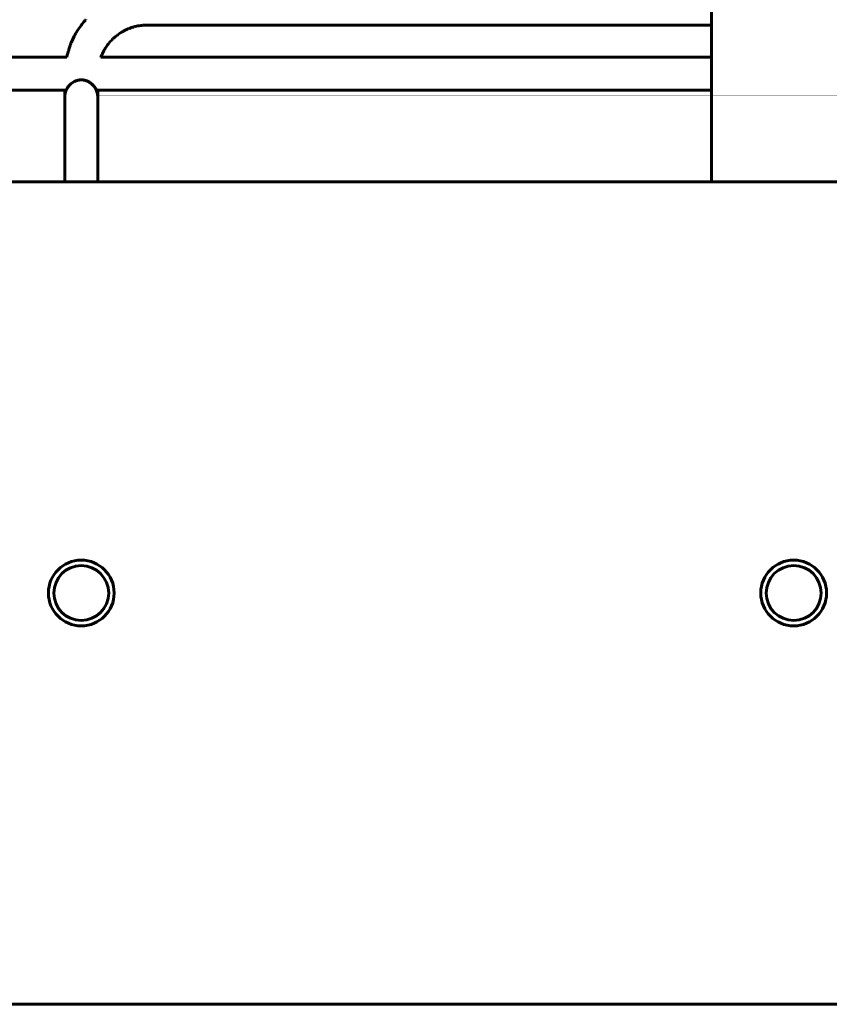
# Model space of a CAD drawing. Header units: millimetres. Extents: x 0 to 297, y 0 to 420.
# Tile 11 of 19: x 161 to 198, y 263 to 308. Entities that reach past the tile are written whole.
import ezdxf

# ---------------------------------------------------------------- set-up
doc = ezdxf.new("R2010")
doc.units = ezdxf.units.MM
doc.linetypes.add('K5LT_BASIC', pattern=[0])
doc.layers.add('Системный слой', color=7, linetype='Continuous')

# ---------------------------------------------------------------- blocks, each defined once
blk = doc.blocks.new('U156')
at = {"layer": 'Системный слой', "color": 150, "linetype": 'K5LT_BASIC', "lineweight": 60, "true_color": 0x0080ff}
for p, q in [((163.65, 307.939), (163.624, 307.91)), ((163.668, 307.959), (163.65, 307.939)), ((163.68, 307.972), (163.668, 307.959)), ((163.327, 307.518), (163.222, 307.347)), ((163.412, 307.642), (163.327, 307.518)), ((163.456, 307.703), (163.412, 307.642)), ((163.478, 307.732), (163.456, 307.703)), ((163.489, 307.747), (163.478, 307.732)), ((163.495, 307.755), (163.489, 307.747)), ((163.529, 307.798), (163.495, 307.755)), ((163.585, 307.865), (163.529, 307.798)), ((163.624, 307.91), (163.585, 307.865)), ((163.078, 307.073), (163.006, 306.911)), ((163.149, 307.215), (163.078, 307.073)), ((163.187, 307.286), (163.149, 307.215)), ((163.207, 307.321), (163.187, 307.286)), ((163.217, 307.338), (163.207, 307.321)), ((163.222, 307.347), (163.217, 307.338)), ((162.91, 306.651), (162.877, 306.543)), ((162.957, 306.786), (162.91, 306.651)), ((162.982, 306.853), (162.957, 306.786)), ((162.995, 306.886), (162.982, 306.853)), ((163.002, 306.902), (162.995, 306.886)), ((163.006, 306.911), (163.002, 306.902)), ((162.806, 306.26), (162.804, 306.255)), ((162.809, 306.276), (162.806, 306.26)), ((162.812, 306.287), (162.809, 306.276)), ((162.814, 306.296), (162.812, 306.287)), ((162.817, 306.308), (162.814, 306.296)), ((162.822, 306.328), (162.817, 306.308)), ((162.831, 306.366), (162.822, 306.328)), ((162.849, 306.44), (162.831, 306.366)), ((162.863, 306.495), (162.849, 306.44)), ((162.871, 306.523), (162.863, 306.495)), ((162.875, 306.536), (162.871, 306.523)), ((162.877, 306.543), (162.875, 306.536)), ((162.717, 304.755), (162.717, 304.474))]:
    blk.add_line(p, q, dxfattribs=at)
blk = doc.blocks.new('U157')
at = {"layer": 'Системный слой', "color": 150, "linetype": 'K5LT_BASIC', "lineweight": 60, "true_color": 0x0080ff}
for p, q in [((165.501, 307.5), (165.405, 307.452)), ((165.549, 307.522), (165.501, 307.5)), ((165.573, 307.533), (165.549, 307.522)), ((165.585, 307.538), (165.573, 307.533)), ((165.591, 307.541), (165.585, 307.538)), ((165.594, 307.542), (165.591, 307.541)), ((165.611, 307.549), (165.594, 307.542)), ((165.638, 307.56), (165.611, 307.549)), ((165.651, 307.565), (165.638, 307.56)), ((165.657, 307.568), (165.651, 307.565)), ((165.661, 307.569), (165.657, 307.568)), ((165.759, 307.605), (165.661, 307.569)), ((165.833, 307.63), (165.759, 307.605)), ((165.87, 307.64), (165.833, 307.63)), ((165.889, 307.646), (165.87, 307.64)), ((165.898, 307.648), (165.889, 307.646)), ((165.903, 307.649), (165.898, 307.648)), ((165.988, 307.67), (165.903, 307.649)), ((166.053, 307.683), (165.988, 307.67)), ((166.085, 307.689), (166.053, 307.683)), ((166.102, 307.692), (166.085, 307.689)), ((166.11, 307.693), (166.102, 307.692)), ((166.114, 307.694), (166.11, 307.693)), ((166.181, 307.703), (166.114, 307.694)), ((166.244, 307.709), (166.181, 307.703)), ((166.275, 307.712), (166.244, 307.709)), ((166.291, 307.713), (166.275, 307.712)), ((166.299, 307.713), (166.291, 307.713)), ((166.304, 307.713), (166.299, 307.713)), ((166.319, 307.714), (166.304, 307.713)), ((166.415, 307.718), (166.319, 307.714)), ((166.464, 307.718), (166.415, 307.718)), ((166.489, 307.718), (166.464, 307.718)), ((166.501, 307.718), (166.489, 307.718)), ((166.508, 307.718), (166.501, 307.718)), ((166.632, 307.718), (166.508, 307.718)), ((166.74, 307.718), (166.632, 307.718)), ((166.814, 307.718), (166.74, 307.718)), ((166.863, 307.718), (166.814, 307.718)), ((166.896, 307.718), (166.863, 307.718)), ((166.918, 307.718), (166.896, 307.718)), ((166.933, 307.718), (166.918, 307.718)), ((166.941, 307.718), (166.933, 307.718)), ((166.953, 307.718), (166.941, 307.718)), ((166.965, 307.718), (166.953, 307.718)), ((166.972, 307.718), (166.965, 307.718)), ((166.984, 307.718), (166.972, 307.718)), ((167.01, 307.718), (166.984, 307.718)), ((167.06, 307.718), (167.01, 307.718)), ((167.12, 307.718), (167.06, 307.718)), ((167.15, 307.718), (167.12, 307.718)), ((167.165, 307.718), (167.15, 307.718)), ((167.172, 307.718), (167.165, 307.718)), ((167.176, 307.718), (167.172, 307.718)), ((167.213, 307.718), (167.176, 307.718)), ((167.253, 307.718), (167.213, 307.718)), ((167.273, 307.718), (167.253, 307.718)), ((167.283, 307.718), (167.273, 307.718)), ((167.288, 307.718), (167.283, 307.718)), ((167.291, 307.718), (167.288, 307.718)), ((167.316, 307.718), (167.291, 307.718)), ((167.333, 307.718), (167.316, 307.718)), ((167.341, 307.718), (167.333, 307.718)), ((167.345, 307.718), (167.341, 307.718)), ((167.348, 307.718), (167.345, 307.718)), ((167.362, 307.718), (167.348, 307.718)), ((167.369, 307.718), (167.362, 307.718)), ((167.373, 307.718), (167.369, 307.718)), ((167.376, 307.718), (167.373, 307.718)), ((167.383, 307.718), (167.376, 307.718)), ((167.391, 307.718), (167.383, 307.718)), ((167.397, 307.718), (167.391, 307.718)), ((167.4, 307.718), (167.397, 307.718)), ((167.403, 307.718), (167.4, 307.718)), ((167.453, 307.718), (167.403, 307.718)), ((167.485, 307.718), (167.453, 307.718)), ((167.5, 307.718), (167.485, 307.718)), ((167.508, 307.718), (167.5, 307.718)), ((167.512, 307.718), (167.508, 307.718)), ((167.575, 307.718), (167.512, 307.718)), ((167.668, 307.718), (167.575, 307.718)), ((167.715, 307.718), (167.668, 307.718)), ((167.738, 307.718), (167.715, 307.718)), ((167.749, 307.718), (167.738, 307.718)), ((167.755, 307.718), (167.749, 307.718)), ((167.897, 307.718), (167.755, 307.718)), ((167.974, 307.718), (167.897, 307.718)), ((168.013, 307.718), (167.974, 307.718)), ((168.032, 307.718), (168.013, 307.718)), ((168.042, 307.718), (168.032, 307.718)), ((168.046, 307.718), (168.042, 307.718)), ((168.107, 307.718), (168.046, 307.718)), ((168.151, 307.718), (168.107, 307.718)), ((168.173, 307.718), (168.151, 307.718)), ((168.184, 307.718), (168.173, 307.718)), ((168.19, 307.718), (168.184, 307.718)), ((168.193, 307.718), (168.19, 307.718)), ((168.196, 307.718), (168.193, 307.718)), ((168.232, 307.718), (168.196, 307.718)), ((168.249, 307.718), (168.232, 307.718)), ((168.258, 307.718), (168.249, 307.718)), ((168.263, 307.718), (168.258, 307.718)), ((168.266, 307.718), (168.263, 307.718)), ((168.272, 307.718), (168.266, 307.718)), ((168.287, 307.718), (168.272, 307.718)), ((168.295, 307.718), (168.287, 307.718)), ((168.299, 307.718), (168.295, 307.718)), ((168.302, 307.718), (168.299, 307.718)), ((168.311, 307.718), (168.302, 307.718)), ((168.318, 307.718), (168.311, 307.718)), ((168.322, 307.718), (168.318, 307.718)), ((168.325, 307.718), (168.322, 307.718)), ((168.332, 307.718), (168.325, 307.718)), ((168.341, 307.718), (168.332, 307.718)), ((168.345, 307.718), (168.341, 307.718)), ((168.348, 307.718), (168.345, 307.718)), ((168.361, 307.718), (168.348, 307.718)), ((168.403, 307.718), (168.361, 307.718)), ((168.423, 307.718), (168.403, 307.718)), ((168.434, 307.718), (168.423, 307.718)), ((168.439, 307.718), (168.434, 307.718)), ((168.509, 307.718), (168.439, 307.718)), ((168.659, 307.718), (168.509, 307.718)), ((168.734, 307.718), (168.659, 307.718)), ((168.772, 307.718), (168.734, 307.718)), ((168.79, 307.718), (168.772, 307.718)), ((168.8, 307.718), (168.79, 307.718)), ((168.92, 307.718), (168.8, 307.718)), ((169.026, 307.718), (168.92, 307.718)), ((169.111, 307.718), (169.026, 307.718)), ((169.192, 307.718), (169.111, 307.718)), ((169.232, 307.718), (169.192, 307.718)), ((169.252, 307.718), (169.232, 307.718)), ((169.262, 307.718), (169.252, 307.718)), ((169.498, 307.718), (169.262, 307.718)), ((169.618, 307.718), (169.498, 307.718)), ((169.678, 307.718), (169.618, 307.718)), ((169.708, 307.718), (169.678, 307.718)), ((169.723, 307.718), (169.708, 307.718)), ((169.731, 307.718), (169.723, 307.718)), ((169.846, 307.718), (169.731, 307.718)), ((169.909, 307.718), (169.846, 307.718)), ((169.941, 307.718), (169.909, 307.718)), ((169.957, 307.718), (169.941, 307.718)), ((169.965, 307.718), (169.957, 307.718)), ((169.969, 307.718), (169.965, 307.718)), ((170.009, 307.718), (169.969, 307.718)), ((170.05, 307.718), (170.009, 307.718)), ((170.07, 307.718), (170.05, 307.718)), ((170.08, 307.718), (170.07, 307.718)), ((170.085, 307.718), (170.08, 307.718)), ((170.088, 307.718), (170.085, 307.718)), ((170.111, 307.718), (170.088, 307.718)), ((170.131, 307.718), (170.111, 307.718)), ((170.14, 307.718), (170.131, 307.718)), ((170.145, 307.718), (170.14, 307.718)), ((170.148, 307.718), (170.145, 307.718)), ((170.161, 307.718), (170.148, 307.718)), ((170.202, 307.718), (170.161, 307.718)), ((170.223, 307.718), (170.202, 307.718)), ((170.233, 307.718), (170.223, 307.718)), ((170.238, 307.718), (170.233, 307.718)), ((170.241, 307.718), (170.238, 307.718)), ((170.259, 307.718), (170.241, 307.718)), ((170.3, 307.718), (170.259, 307.718)), ((170.32, 307.718), (170.3, 307.718)), ((170.33, 307.718), (170.32, 307.718)), ((170.335, 307.718), (170.33, 307.718)), ((170.366, 307.718), (170.335, 307.718)), ((170.427, 307.718), (170.366, 307.718)), ((170.468, 307.718), (170.427, 307.718)), ((170.495, 307.718), (170.468, 307.718)), ((170.513, 307.718), (170.495, 307.718)), ((170.549, 307.718), (170.513, 307.718)), ((170.564, 307.718), (170.549, 307.718)), ((170.595, 307.718), (170.564, 307.718)), ((170.657, 307.718), (170.595, 307.718)), ((170.693, 307.718), (170.657, 307.718)), ((170.712, 307.718), (170.693, 307.718)), ((171.329, 307.718), (170.712, 307.718)), ((171.713, 307.718), (171.329, 307.718)), ((171.904, 307.718), (171.713, 307.718)), ((172, 307.718), (171.904, 307.718)), ((172.048, 307.718), (172, 307.718)), ((172.071, 307.718), (172.048, 307.718)), ((172.546, 307.718), (172.071, 307.718)), ((172.786, 307.718), (172.546, 307.718)), ((172.905, 307.718), (172.786, 307.718)), ((172.965, 307.718), (172.905, 307.718)), ((172.994, 307.718), (172.965, 307.718)), ((173.009, 307.718), (172.994, 307.718)), ((173.232, 307.718), (173.009, 307.718)), ((173.359, 307.718), (173.232, 307.718)), ((173.423, 307.718), (173.359, 307.718)), ((173.455, 307.718), (173.423, 307.718)), ((173.471, 307.718), (173.455, 307.718)), ((173.479, 307.718), (173.471, 307.718)), ((173.574, 307.718), (173.479, 307.718)), ((173.646, 307.718), (173.574, 307.718)), ((173.682, 307.718), (173.646, 307.718)), ((173.7, 307.718), (173.682, 307.718)), ((173.709, 307.718), (173.7, 307.718)), ((173.713, 307.718), (173.709, 307.718)), ((173.742, 307.718), (173.713, 307.718)), ((173.789, 307.718), (173.742, 307.718)), ((173.812, 307.718), (173.789, 307.718)), ((173.824, 307.718), (173.812, 307.718)), ((173.83, 307.718), (173.824, 307.718)), ((173.934, 307.718), (173.83, 307.718)), ((174.069, 307.718), (173.934, 307.718)), ((174.137, 307.718), (174.069, 307.718)), ((174.171, 307.718), (174.137, 307.718)), ((174.188, 307.718), (174.171, 307.718)), ((174.196, 307.718), (174.188, 307.718)), ((176.827, 307.718), (174.196, 307.718)), ((178.671, 307.718), (176.827, 307.718)), ((179.596, 307.718), (178.671, 307.718)), ((180.06, 307.718), (179.596, 307.718)), ((180.293, 307.718), (180.06, 307.718)), ((180.41, 307.718), (180.293, 307.718)), ((180.468, 307.718), (180.41, 307.718)), ((180.497, 307.718), (180.468, 307.718)), ((180.512, 307.718), (180.497, 307.718)), ((182.734, 307.718), (180.512, 307.718)), ((192.217, 307.718), (182.734, 307.718)), ((164.857, 307.04), (164.792, 306.97)), ((164.891, 307.074), (164.857, 307.04)), ((164.908, 307.091), (164.891, 307.074)), ((164.917, 307.099), (164.908, 307.091)), ((164.921, 307.103), (164.917, 307.099)), ((165.007, 307.18), (164.921, 307.103)), ((165.078, 307.238), (165.007, 307.18)), ((165.115, 307.266), (165.078, 307.238)), ((165.133, 307.28), (165.115, 307.266)), ((165.142, 307.287), (165.133, 307.28)), ((165.147, 307.29), (165.142, 307.287)), ((165.232, 307.349), (165.147, 307.29)), ((165.304, 307.394), (165.232, 307.349)), ((165.341, 307.416), (165.304, 307.394)), ((165.359, 307.426), (165.341, 307.416)), ((165.368, 307.432), (165.359, 307.426)), ((165.373, 307.434), (165.368, 307.432)), ((165.405, 307.452), (165.373, 307.434)), ((164.508, 306.575), (164.463, 306.49)), ((164.533, 306.617), (164.508, 306.575)), ((164.545, 306.638), (164.533, 306.617)), ((164.551, 306.648), (164.545, 306.638)), ((164.554, 306.653), (164.551, 306.648)), ((164.613, 306.743), (164.554, 306.653)), ((164.669, 306.82), (164.613, 306.743)), ((164.698, 306.858), (164.669, 306.82)), ((164.712, 306.877), (164.698, 306.858)), ((164.72, 306.886), (164.712, 306.877)), ((164.724, 306.891), (164.72, 306.886)), ((164.792, 306.97), (164.724, 306.891)), ((164.366, 306.274), (164.359, 306.255)), ((164.388, 306.328), (164.366, 306.274)), ((164.403, 306.363), (164.388, 306.328)), ((164.41, 306.38), (164.403, 306.363)), ((164.414, 306.388), (164.41, 306.38)), ((164.416, 306.393), (164.414, 306.388)), ((164.463, 306.49), (164.416, 306.393)), ((164.217, 304.755), (164.217, 304.474)), ((164.217, 304.474), (164.217, 302.972))]:
    blk.add_line(p, q, dxfattribs=at)
blk = doc.blocks.new('U172')
at = {"layer": 'Системный слой', "color": 150, "linetype": 'K5LT_BASIC', "lineweight": 60, "true_color": 0x0080ff}
for p, q in [((162.717, 304.755), (134.717, 304.755)), ((192.217, 304.755), (164.217, 304.755))]:
    blk.add_line(p, q, dxfattribs=at)
blk = doc.blocks.new('U173')
at = {"layer": 'Системный слой', "color": 150, "linetype": 'K5LT_BASIC', "lineweight": 60, "true_color": 0x0080ff}
for p, q in [((162.804, 306.255), (134.717, 306.255)), ((192.217, 306.255), (164.359, 306.255))]:
    blk.add_line(p, q, dxfattribs=at)

msp = doc.modelspace()

# ---------------------------------------------------------------- linework, layer by layer
at = {"layer": 'Системный слой', "color": 150, "linetype": 'K5LT_BASIC', "lineweight": 60, "true_color": 0x0080ff}
for p, q in [((192.2171, 301.831), (192.2171, 315.581)), ((162.7171, 304.474), (162.7171, 300.581)), ((162.7171, 304.474), (162.7171, 304.4739)), ((162.7171, 304.474), (162.7171, 304.4739)), ((162.7171, 304.4739), (162.7171, 304.4739)), ((164.2171, 304.4739), (164.2171, 300.581)), ((164.2171, 304.4739), (164.2171, 304.4739)), ((164.2171, 304.4739), (164.2171, 304.4739)), ((192.2171, 300.581), (192.2171, 301.831)), ((126.5921, 300.581), (200.3421, 300.581)), ((200.3421, 263.081), (126.5921, 263.081))]:
    msp.add_line(p, q, dxfattribs=at)
for centre, radius in [((163.4671, 281.831), 1.5), ((195.9671, 281.831), 1.5), ((163.4671, 281.831), 1.25), ((195.9671, 281.831), 1.25)]:
    msp.add_circle(centre, radius, dxfattribs=at)
for points, knots in [([(164.2171, 304.4739), (164.2171, 304.474), (164.2171, 304.4739), (164.2171, 304.4745), (164.2171, 304.475), (164.2171, 304.4763), (164.2171, 304.4771), (164.2171, 304.4795), (164.2171, 304.481), (164.217, 304.4855), (164.217, 304.4884), (164.2167, 304.4972), (164.2165, 304.503), (164.2156, 304.5203), (164.2147, 304.5318), (164.212, 304.5567), (164.2101, 304.57), (164.2065, 304.5927), (164.2046, 304.6021), (164.1959, 304.6435), (164.1868, 304.6752), (164.1639, 304.7386), (164.1499, 304.7702), (164.1169, 304.8329), (164.0977, 304.864), (164.0544, 304.9244), (164.0302, 304.9536), (163.9776, 305.009), (163.9491, 305.0351), (163.8888, 305.0829), (163.8572, 305.1046), (163.7924, 305.1424), (163.7592, 305.1588), (163.6925, 305.1857), (163.659, 305.1966), (163.5927, 305.2127), (163.56, 305.2182), (163.4957, 305.2241), (163.4639, 305.2247), (163.4013, 305.2214), (163.3703, 305.2175), (163.3077, 305.2052), (163.2761, 305.1967), (163.2128, 305.1749), (163.1812, 305.1614), (163.1183, 305.1295), (163.0871, 305.1109), (163.0264, 305.0688), (162.9969, 305.0451), (162.9408, 304.9934), (162.9143, 304.9653), (162.8655, 304.9057), (162.8433, 304.8744), (162.8043, 304.8099), (162.7874, 304.7768), (162.7592, 304.7101), (162.7478, 304.6766), (162.7306, 304.6103), (162.7245, 304.5775), (162.7184, 304.521), (162.7171, 304.4975), (162.7171, 304.474)], [0, 0, 0, 0, 0.0005411, 0.0005411, 0.0179462, 0.0179462, 0.0448655, 0.0448655, 0.0957131, 0.0957131, 0.1944173, 0.1944173, 0.3888346, 0.3888346, 0.7746781, 0.7746781, 1.2243281, 1.2243281, 1.5432399, 1.5432399, 2.6398591, 2.6398591, 3.7923013, 3.7923013, 5.0061693, 5.0061693, 6.2683394, 6.2683394, 7.5561628, 7.5561628, 8.829993, 8.829993, 10.0609184, 10.0609184, 11.2298291, 11.2298291, 12.3347878, 12.3347878, 13.3874307, 13.3874307, 14.4259475, 14.4259475, 15.5140435, 15.5140435, 16.660579, 16.660579, 17.867369, 17.867369, 19.1255513, 19.1255513, 20.412249, 20.412249, 21.6895193, 21.6895193, 22.9270219, 22.9270219, 24.1011401, 24.1011401, 25.2143399, 25.2143399, 25.9998659, 25.9998659, 25.9998659, 25.9998659]), ([(162.7171, 304.4739), (162.7171, 304.4745), (162.7171, 304.4751), (162.7171, 304.4765), (162.7171, 304.4773), (162.7172, 304.4797), (162.7172, 304.4813), (162.7172, 304.486), (162.7173, 304.4891), (162.7176, 304.4981), (162.7178, 304.5041), (162.7188, 304.5219), (162.7198, 304.5338), (162.7236, 304.5683), (162.7283, 304.5906), (162.7321, 304.6139), (162.7323, 304.6146), (162.7394, 304.6474), (162.7487, 304.6791), (162.772, 304.7425), (162.7862, 304.7741), (162.8196, 304.8368), (162.8391, 304.8678), (162.8827, 304.928), (162.9071, 304.9572), (162.9601, 305.0123), (162.9888, 305.0382), (163.0493, 305.0857), (163.081, 305.1071), (163.146, 305.1446), (163.1792, 305.1607), (163.2459, 305.1872), (163.2794, 305.1978), (163.3456, 305.2134), (163.3783, 305.2187), (163.4425, 305.2242), (163.4742, 305.2247), (163.5368, 305.221), (163.5678, 305.2169), (163.6304, 305.2043), (163.662, 305.1956), (163.7253, 305.1734), (163.7569, 305.1597), (163.8198, 305.1274), (163.8509, 305.1085), (163.9115, 305.066), (163.9409, 305.0421), (163.9967, 304.9901), (164.0232, 304.9617), (164.0715, 304.9019), (164.0935, 304.8705), (164.1321, 304.8059), (164.1488, 304.7727), (164.1766, 304.706), (164.1877, 304.6725), (164.2045, 304.6063), (164.2104, 304.5735), (164.216, 304.5183), (164.2171, 304.4961), (164.2171, 304.474)], [0, 0, 0, 0, 0.0194651, 0.0194651, 0.0486628, 0.0486628, 0.103814, 0.103814, 0.2108723, 0.2108723, 0.4185004, 0.4185004, 0.830511, 0.830511, 1.6233278, 1.6233278, 1.6480414, 1.6480414, 2.789333, 2.789333, 3.9887489, 3.9887489, 5.2517171, 5.2517171, 6.564032, 6.564032, 7.901666, 7.901666, 9.2230556, 9.2230556, 10.498985, 10.498985, 11.7098634, 11.7098634, 12.8549196, 12.8549196, 13.945345, 13.945345, 15.025336, 15.025336, 16.1574627, 16.1574627, 17.3508264, 17.3508264, 18.6064331, 18.6064331, 19.9149167, 19.9149167, 21.2514567, 21.2514567, 22.5768241, 22.5768241, 23.8596292, 23.8596292, 25.0761094, 25.0761094, 26.2298339, 26.2298339, 27, 27, 27, 27]), ([(164.2171, 304.4739), (164.2171, 304.4744), (164.2171, 304.4748), (164.2171, 304.4758), (164.2171, 304.4764), (164.2171, 304.4781), (164.2171, 304.4793), (164.2171, 304.4827), (164.217, 304.4849), (164.2169, 304.4915), (164.2168, 304.4959), (164.2162, 304.5091), (164.2157, 304.5178), (164.2141, 304.538), (164.2128, 304.5496), (164.2103, 304.5685), (164.2092, 304.5759), (164.2063, 304.5928), (164.2046, 304.6024), (164.1976, 304.6352), (164.1914, 304.6583), (164.1738, 304.7135), (164.161, 304.7452), (164.1308, 304.8083), (164.1129, 304.8396), (164.0723, 304.9008), (164.0494, 304.9307), (163.9991, 304.9877), (163.9716, 305.0147), (163.9131, 305.0648), (163.8821, 305.0878), (163.8181, 305.1284), (163.7852, 305.1462), (163.7188, 305.176), (163.6852, 305.1883), (163.6186, 305.2072), (163.5856, 305.214), (163.5207, 305.2225), (163.4887, 305.2244), (163.4255, 305.2234), (163.3947, 305.2206), (163.3323, 305.2108), (163.3008, 305.2035), (163.2376, 305.1842), (163.2059, 305.1721), (163.1428, 305.1429), (163.1114, 305.1256), (163.0499, 305.0861), (163.0199, 305.0637), (162.9623, 305.0144), (162.9349, 304.9873), (162.8839, 304.9296), (162.8605, 304.8989), (162.8188, 304.8355), (162.8004, 304.8027), (162.7694, 304.7363), (162.7565, 304.7028), (162.7407, 304.6503), (162.7361, 304.6318), (162.7288, 304.5988), (162.7263, 304.5843), (162.72, 304.5411), (162.7176, 304.5122), (162.7172, 304.4802), (162.7172, 304.4771), (162.7171, 304.474), (162.7171, 304.474), (162.7171, 304.474)], [0, 0, 0, 0, 0.0141048, 0.0141048, 0.035262, 0.035262, 0.0752256, 0.0752256, 0.152802, 0.152802, 0.305604, 0.305604, 0.6088571, 0.6088571, 1.0109737, 1.0109737, 1.2711859, 1.2711859, 1.6077242, 1.6077242, 2.4364845, 2.4364845, 3.6170083, 3.6170083, 4.8618763, 4.8618763, 6.1614683, 6.1614683, 7.4952934, 7.4952934, 8.8260677, 8.8260677, 10.1182211, 10.1182211, 11.3504232, 11.3504232, 12.513549, 12.513549, 13.6221692, 13.6221692, 14.6939351, 14.6939351, 15.8101957, 15.8101957, 16.983464, 16.983464, 18.2207207, 18.2207207, 19.5145092, 19.5145092, 20.8466433, 20.8466433, 22.1781405, 22.1781405, 23.4770433, 23.4770433, 24.7147046, 24.7147046, 25.375872, 25.375872, 25.8861738, 25.8861738, 26.8905223, 26.8905223, 26.9989799, 26.9989799, 26.9991067, 26.9991067, 26.9991067, 26.9991067])]:
    msp.add_open_spline(points, degree=3, knots=knots, dxfattribs=at)

# ---------------------------------------------------------------- block references
at = {"layer": 'Системный слой'}
for name in ['U157', 'U156', 'U172', 'U173']:
    msp.add_blockref(name, (0, 0), dxfattribs=at)

doc.saveas('drawing.dxf')
